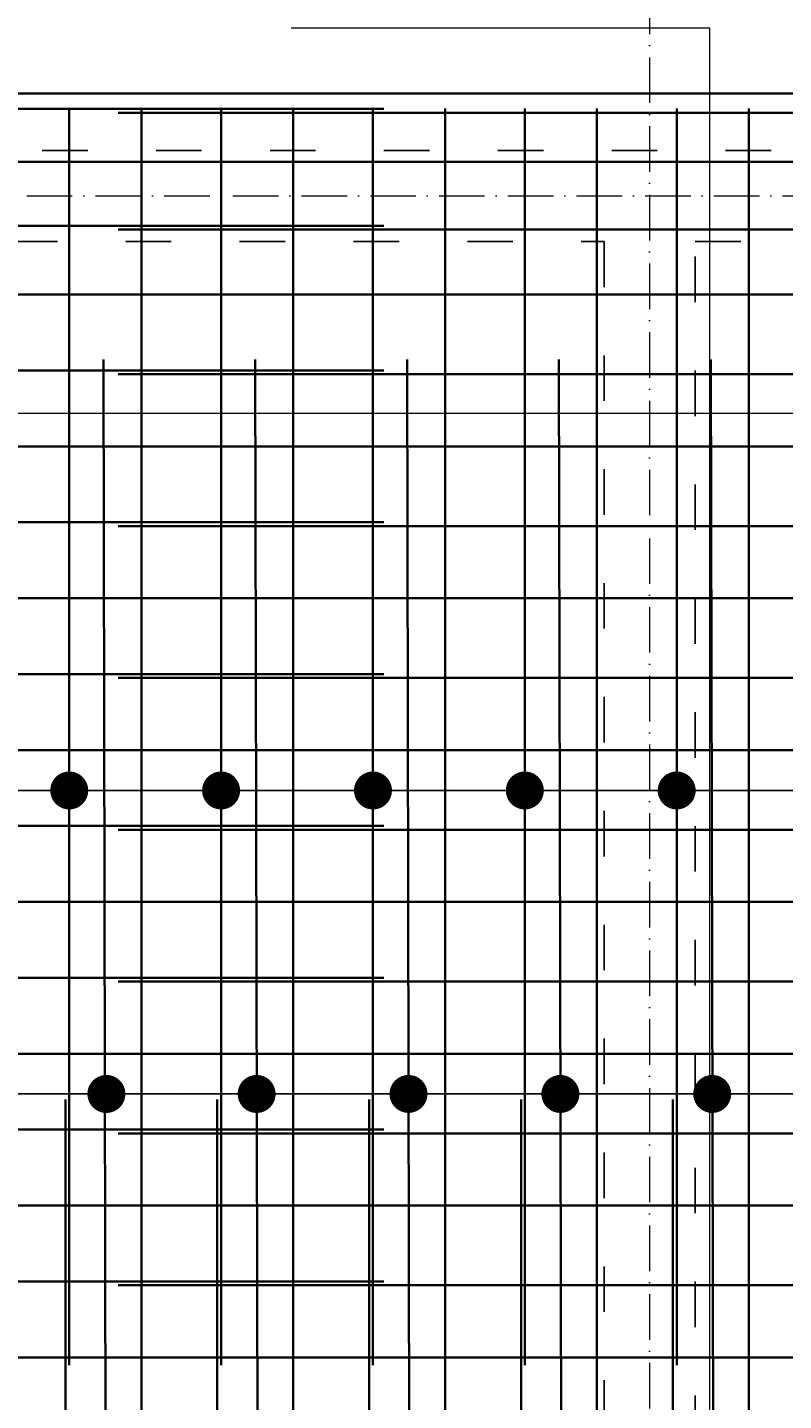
# Model space of a CAD drawing. Header units: millimetres. Extents: x 295948 to 312016, y 6878 to 18016.
# Tile 150 of 252: x 303427 to 303626, y 16547 to 16909. Entities that reach past the tile are written whole.
import ezdxf

# ---------------------------------------------------------------- set-up
doc = ezdxf.new("R2010")
doc.units = ezdxf.units.MM
doc.linetypes.add('ACAD_ISO03W100', pattern=[30, 12, -18])
doc.linetypes.add('ACAD_ISO10W100', pattern=[18, 12, -3, 0, -3])
for name, color, linetype, lineweight in [('konstrukcja', 3, 'Continuous', 35), ('konstrukcja wymiary', 1, 'Continuous', 13), ('osie', 5, 'ACAD_ISO10W100', 13), ('zbrojenie płyty', 141, 'Continuous', 35)]:
    doc.layers.add(name, color=color, linetype=linetype, lineweight=lineweight)
doc.layers.add('przerywane', color=6, linetype='ACAD_ISO03W100')
doc.styles.add('KONSTRUKCJA', font='romand.shx', dxfattribs={"oblique": 10})
doc.styles.get("Standard").update_dxf_attribs({"font": 'romand.shx', "oblique": 10})
doc.dimstyles.new('150', dxfattribs={"dimtxt": 10, "dimasz": 7, "dimexe": 1.25, "dimexo": 0.625, "dimgap": 3, "dimtad": 1, "dimdec": 0, "dimrnd": 0.5, "dimtxsty": 'KONSTRUKCJA', "dimblk": 'ARCHTICK', "dimcen": 2.5, "dimadec": 0, "dimazin": 0, "dimtfac": 1, "dimtdec": 0, "dimtix": 1, "dimtmove": 0, "dimatfit": 3, "dimfxl": 4, "dimfxlon": 1, "dimarcsym": 0})
doc.dimstyles.new('kropki', dxfattribs={"dimtxt": 0.001, "dimasz": 10, "dimexe": 1.25, "dimexo": 0.625, "dimgap": 1, "dimtad": 1, "dimtxsty": 'Standard', "dimblk": 'DOT', "dimcen": 2.5, "dimadec": 0, "dimazin": 0, "dimtfac": 1, "dimtmove": 0, "dimatfit": 3, "dimfxl": 1, "dimfxlon": 1, "dimarcsym": 0})

# ---------------------------------------------------------------- blocks, each defined once
blk = doc.blocks.new('_ArchTick')
at = {"color": 0, "linetype": 'ByBlock', "lineweight": 13, "const_width": 0.15}
blk.add_lwpolyline([(-0.5, -0.5), (0.5, 0.5)], dxfattribs=at)
blk = doc.blocks.new('*D2335')
at = {"layer": 'Defpoints', "color": 0, "transparency": 16777216}
for p in [(303590.44, 16970.58), (303590.44, 16876.22), (303790.44, 16876.22)]:
    blk.add_point(p, dxfattribs=at)
at = {"layer": 'konstrukcja wymiary', "color": 0, "lineweight": -2, "transparency": 16777216}
for p, q in [((303590.44, 16966.58), (303590.44, 16971.83)), ((303790.44, 16966.58), (303790.44, 16971.83)), ((303790.44, 16970.58), (303590.44, 16970.58))]:
    blk.add_line(p, q, dxfattribs=at)
at = {"layer": 'konstrukcja wymiary', "color": 0, "lineweight": -2, "transparency": 16777216, "xscale": 7, "yscale": 7, "zscale": 7, "rotation": 180}
blk.add_blockref('_ArchTick', (303590.44, 16970.58), dxfattribs=at)
at = {"layer": 'konstrukcja wymiary', "color": 0, "lineweight": -2, "transparency": 16777216, "xscale": 7, "yscale": 7, "zscale": 7}
blk.add_blockref('_ArchTick', (303790.44, 16970.58), dxfattribs=at)
at = {"layer": 'konstrukcja wymiary', "color": 0, "transparency": 16777216, "insert": (303690.44, 16978.58), "char_height": 10, "attachment_point": 5, "style": 'KONSTRUKCJA'}
blk.add_mtext('200', dxfattribs=at)
blk = doc.blocks.new('*D2336')
at = {"layer": 'Defpoints', "color": 0, "transparency": 16777216}
for p in [(303170.44, 16970.58), (303170.44, 16876.22), (303590.44, 16876.22)]:
    blk.add_point(p, dxfattribs=at)
at = {"layer": 'konstrukcja wymiary', "color": 0, "lineweight": -2, "transparency": 16777216}
for p, q in [((303170.44, 16966.58), (303170.44, 16971.83)), ((303590.44, 16966.58), (303590.44, 16971.83)), ((303590.44, 16970.58), (303170.44, 16970.58))]:
    blk.add_line(p, q, dxfattribs=at)
at = {"layer": 'konstrukcja wymiary', "color": 0, "lineweight": -2, "transparency": 16777216, "xscale": 7, "yscale": 7, "zscale": 7, "rotation": 180}
blk.add_blockref('_ArchTick', (303170.44, 16970.58), dxfattribs=at)
at = {"layer": 'konstrukcja wymiary', "color": 0, "lineweight": -2, "transparency": 16777216, "xscale": 7, "yscale": 7, "zscale": 7}
blk.add_blockref('_ArchTick', (303590.44, 16970.58), dxfattribs=at)
at = {"layer": 'konstrukcja wymiary', "color": 0, "transparency": 16777216, "insert": (303380.44, 16978.58), "char_height": 10, "attachment_point": 5, "style": 'KONSTRUKCJA'}
blk.add_mtext('420', dxfattribs=at)
blk = doc.blocks.new('*D2156')
at = {"layer": 'Defpoints', "color": 0, "transparency": 16777216}
for p in [(304957.44, 17000.58), (303143.44, 16891.22), (304957.44, 16891.22)]:
    blk.add_point(p, dxfattribs=at)
at = {"layer": 'konstrukcja wymiary', "color": 0, "lineweight": -2, "transparency": 16777216}
for p, q in [((303143.44, 16996.58), (303143.44, 17001.83)), ((304957.44, 16996.58), (304957.44, 17001.83)), ((303143.44, 17000.58), (304957.44, 17000.58))]:
    blk.add_line(p, q, dxfattribs=at)
at = {"layer": 'konstrukcja wymiary', "color": 0, "lineweight": -2, "transparency": 16777216, "xscale": 7, "yscale": 7, "zscale": 7, "rotation": 180}
blk.add_blockref('_ArchTick', (303143.44, 17000.58), dxfattribs=at)
at = {"layer": 'konstrukcja wymiary', "color": 0, "lineweight": -2, "transparency": 16777216, "xscale": 7, "yscale": 7, "zscale": 7}
blk.add_blockref('_ArchTick', (304957.44, 17000.58), dxfattribs=at)
at = {"layer": 'konstrukcja wymiary', "color": 0, "transparency": 16777216, "insert": (304050.44, 17008.58), "char_height": 10, "attachment_point": 5, "style": 'KONSTRUKCJA'}
blk.add_mtext('1814', dxfattribs=at)
blk = doc.blocks.new('_Dot')
at = {"color": 0, "linetype": 'ByBlock', "lineweight": -2}
blk.add_line((-0.5, 0), (-1, 0), dxfattribs=at)
at = {"color": 0, "linetype": 'ByBlock', "const_width": 0.5}
blk.add_lwpolyline([(-0.25, 0, 1), (0.25, 0, 1)], format="xyb", close=True, dxfattribs=at)
blk = doc.blocks.new('*D2469')
at = {"layer": 'Defpoints', "color": 0, "transparency": 16777216}
for p in [(303437.56, 16707.6), (303397.56, 16698.24), (303437.56, 16698.24)]:
    blk.add_point(p, dxfattribs=at)
at = {"layer": 'konstrukcja wymiary', "color": 0, "lineweight": -2, "transparency": 16777216}
for p, q in [((303397.56, 16706.6), (303397.56, 16708.85)), ((303437.56, 16706.6), (303437.56, 16708.85)), ((303407.56, 16707.6), (303427.56, 16707.6))]:
    blk.add_line(p, q, dxfattribs=at)
at = {"layer": 'konstrukcja wymiary', "color": 0, "lineweight": -2, "transparency": 16777216, "xscale": 10, "yscale": 10, "zscale": 10, "rotation": 180}
blk.add_blockref('_Dot', (303397.56, 16707.6), dxfattribs=at)
at = {"layer": 'konstrukcja wymiary', "color": 0, "lineweight": -2, "transparency": 16777216, "xscale": 10, "yscale": 10, "zscale": 10}
blk.add_blockref('_Dot', (303437.56, 16707.6), dxfattribs=at)
at = {"layer": 'konstrukcja wymiary', "color": 0, "transparency": 16777216, "insert": (303417.56, 16708.61), "char_height": 0.001, "attachment_point": 5}
blk.add_mtext('40', dxfattribs=at)
blk = doc.blocks.new('*D2470')
at = {"layer": 'Defpoints', "color": 0, "transparency": 16777216}
for p in [(303477.56, 16707.6), (303437.56, 16698.24), (303477.56, 16698.24)]:
    blk.add_point(p, dxfattribs=at)
at = {"layer": 'konstrukcja wymiary', "color": 0, "lineweight": -2, "transparency": 16777216}
for p, q in [((303437.56, 16706.6), (303437.56, 16708.85)), ((303477.56, 16706.6), (303477.56, 16708.85)), ((303447.56, 16707.6), (303467.56, 16707.6))]:
    blk.add_line(p, q, dxfattribs=at)
at = {"layer": 'konstrukcja wymiary', "color": 0, "lineweight": -2, "transparency": 16777216, "xscale": 10, "yscale": 10, "zscale": 10, "rotation": 180}
blk.add_blockref('_Dot', (303437.56, 16707.6), dxfattribs=at)
at = {"layer": 'konstrukcja wymiary', "color": 0, "lineweight": -2, "transparency": 16777216, "xscale": 10, "yscale": 10, "zscale": 10}
blk.add_blockref('_Dot', (303477.56, 16707.6), dxfattribs=at)
at = {"layer": 'konstrukcja wymiary', "color": 0, "transparency": 16777216, "insert": (303457.56, 16708.61), "char_height": 0.001, "attachment_point": 5}
blk.add_mtext('40', dxfattribs=at)
blk = doc.blocks.new('*D2471')
at = {"layer": 'Defpoints', "color": 0, "transparency": 16777216}
for p in [(303517.56, 16707.6), (303477.56, 16698.24), (303517.56, 16697.24)]:
    blk.add_point(p, dxfattribs=at)
at = {"layer": 'konstrukcja wymiary', "color": 0, "lineweight": -2, "transparency": 16777216}
for p, q in [((303477.56, 16706.6), (303477.56, 16708.85)), ((303517.56, 16706.6), (303517.56, 16708.85)), ((303487.56, 16707.6), (303507.56, 16707.6))]:
    blk.add_line(p, q, dxfattribs=at)
at = {"layer": 'konstrukcja wymiary', "color": 0, "lineweight": -2, "transparency": 16777216, "xscale": 10, "yscale": 10, "zscale": 10, "rotation": 180}
blk.add_blockref('_Dot', (303477.56, 16707.6), dxfattribs=at)
at = {"layer": 'konstrukcja wymiary', "color": 0, "lineweight": -2, "transparency": 16777216, "xscale": 10, "yscale": 10, "zscale": 10}
blk.add_blockref('_Dot', (303517.56, 16707.6), dxfattribs=at)
at = {"layer": 'konstrukcja wymiary', "color": 0, "transparency": 16777216, "insert": (303497.56, 16708.61), "char_height": 0.001, "attachment_point": 5}
blk.add_mtext('40', dxfattribs=at)
blk = doc.blocks.new('*D2322')
at = {"layer": 'Defpoints', "color": 0, "transparency": 16777216}
for p in [(303557.56, 16707.6), (303517.56, 16697.24), (303557.56, 16697.24)]:
    blk.add_point(p, dxfattribs=at)
at = {"layer": 'konstrukcja wymiary', "color": 0, "lineweight": -2, "transparency": 16777216}
for p, q in [((303517.56, 16706.6), (303517.56, 16708.85)), ((303557.56, 16706.6), (303557.56, 16708.85)), ((303527.56, 16707.6), (303547.56, 16707.6))]:
    blk.add_line(p, q, dxfattribs=at)
at = {"layer": 'konstrukcja wymiary', "color": 0, "lineweight": -2, "transparency": 16777216, "xscale": 10, "yscale": 10, "zscale": 10, "rotation": 180}
blk.add_blockref('_Dot', (303517.56, 16707.6), dxfattribs=at)
at = {"layer": 'konstrukcja wymiary', "color": 0, "lineweight": -2, "transparency": 16777216, "xscale": 10, "yscale": 10, "zscale": 10}
blk.add_blockref('_Dot', (303557.56, 16707.6), dxfattribs=at)
at = {"layer": 'konstrukcja wymiary', "color": 0, "transparency": 16777216, "insert": (303537.56, 16708.61), "char_height": 0.001, "attachment_point": 5}
blk.add_mtext('40', dxfattribs=at)
blk = doc.blocks.new('*D2323')
at = {"layer": 'Defpoints', "color": 0, "transparency": 16777216}
for p in [(303597.56, 16707.6), (303557.56, 16697.24), (303597.56, 16697.24)]:
    blk.add_point(p, dxfattribs=at)
at = {"layer": 'konstrukcja wymiary', "color": 0, "lineweight": -2, "transparency": 16777216}
for p, q in [((303557.56, 16706.6), (303557.56, 16708.85)), ((303597.56, 16706.6), (303597.56, 16708.85)), ((303567.56, 16707.6), (303587.56, 16707.6))]:
    blk.add_line(p, q, dxfattribs=at)
at = {"layer": 'konstrukcja wymiary', "color": 0, "lineweight": -2, "transparency": 16777216, "xscale": 10, "yscale": 10, "zscale": 10, "rotation": 180}
blk.add_blockref('_Dot', (303557.56, 16707.6), dxfattribs=at)
at = {"layer": 'konstrukcja wymiary', "color": 0, "lineweight": -2, "transparency": 16777216, "xscale": 10, "yscale": 10, "zscale": 10}
blk.add_blockref('_Dot', (303597.56, 16707.6), dxfattribs=at)
at = {"layer": 'konstrukcja wymiary', "color": 0, "transparency": 16777216, "insert": (303577.56, 16708.61), "char_height": 0.001, "attachment_point": 5}
blk.add_mtext('40', dxfattribs=at)
blk = doc.blocks.new('*D2324')
at = {"layer": 'Defpoints', "color": 0, "transparency": 16777216}
for p in [(303637.56, 16707.6), (303597.56, 16697.24), (303637.56, 16697.24)]:
    blk.add_point(p, dxfattribs=at)
at = {"layer": 'konstrukcja wymiary', "color": 0, "lineweight": -2, "transparency": 16777216}
for p, q in [((303597.56, 16706.6), (303597.56, 16708.85)), ((303637.56, 16706.6), (303637.56, 16708.85)), ((303607.56, 16707.6), (303627.56, 16707.6))]:
    blk.add_line(p, q, dxfattribs=at)
at = {"layer": 'konstrukcja wymiary', "color": 0, "lineweight": -2, "transparency": 16777216, "xscale": 10, "yscale": 10, "zscale": 10, "rotation": 180}
blk.add_blockref('_Dot', (303597.56, 16707.6), dxfattribs=at)
at = {"layer": 'konstrukcja wymiary', "color": 0, "lineweight": -2, "transparency": 16777216, "xscale": 10, "yscale": 10, "zscale": 10}
blk.add_blockref('_Dot', (303637.56, 16707.6), dxfattribs=at)
at = {"layer": 'konstrukcja wymiary', "color": 0, "transparency": 16777216, "insert": (303617.56, 16708.61), "char_height": 0.001, "attachment_point": 5}
blk.add_mtext('40', dxfattribs=at)
blk = doc.blocks.new('*D2575')
at = {"layer": 'Defpoints', "color": 0, "transparency": 16777216}
for p in [(303406.92, 16638.24), (303447.35, 16638.24), (303447.35, 16627.65)]:
    blk.add_point(p, dxfattribs=at)
at = {"layer": 'konstrukcja wymiary', "color": 0, "lineweight": -2, "transparency": 16777216}
for p, q in [((303406.92, 16628.65), (303406.92, 16626.4)), ((303447.35, 16628.65), (303447.35, 16626.4)), ((303416.92, 16627.65), (303437.35, 16627.65))]:
    blk.add_line(p, q, dxfattribs=at)
at = {"layer": 'konstrukcja wymiary', "color": 0, "lineweight": -2, "transparency": 16777216, "xscale": 10, "yscale": 10, "zscale": 10, "rotation": 180}
blk.add_blockref('_Dot', (303406.92, 16627.65), dxfattribs=at)
at = {"layer": 'konstrukcja wymiary', "color": 0, "lineweight": -2, "transparency": 16777216, "xscale": 10, "yscale": 10, "zscale": 10}
blk.add_blockref('_Dot', (303447.35, 16627.65), dxfattribs=at)
at = {"layer": 'konstrukcja wymiary', "color": 0, "transparency": 16777216, "insert": (303427.14, 16628.65), "char_height": 0.001, "attachment_point": 5}
blk.add_mtext('40,43', dxfattribs=at)
blk = doc.blocks.new('*D2576')
at = {"layer": 'Defpoints', "color": 0, "transparency": 16777216}
for p in [(303447.35, 16638.24), (303486.92, 16638.24), (303486.92, 16627.65)]:
    blk.add_point(p, dxfattribs=at)
at = {"layer": 'konstrukcja wymiary', "color": 0, "lineweight": -2, "transparency": 16777216}
for p, q in [((303447.35, 16628.65), (303447.35, 16626.4)), ((303486.92, 16628.65), (303486.92, 16626.4)), ((303457.35, 16627.65), (303476.92, 16627.65))]:
    blk.add_line(p, q, dxfattribs=at)
at = {"layer": 'konstrukcja wymiary', "color": 0, "lineweight": -2, "transparency": 16777216, "xscale": 10, "yscale": 10, "zscale": 10, "rotation": 180}
blk.add_blockref('_Dot', (303447.35, 16627.65), dxfattribs=at)
at = {"layer": 'konstrukcja wymiary', "color": 0, "lineweight": -2, "transparency": 16777216, "xscale": 10, "yscale": 10, "zscale": 10}
blk.add_blockref('_Dot', (303486.92, 16627.65), dxfattribs=at)
at = {"layer": 'konstrukcja wymiary', "color": 0, "transparency": 16777216, "insert": (303467.14, 16628.65), "char_height": 0.001, "attachment_point": 5}
blk.add_mtext('39,57', dxfattribs=at)
blk = doc.blocks.new('*D2577')
at = {"layer": 'Defpoints', "color": 0, "transparency": 16777216}
for p in [(303486.92, 16638.24), (303526.92, 16638.24), (303526.92, 16627.65)]:
    blk.add_point(p, dxfattribs=at)
at = {"layer": 'konstrukcja wymiary', "color": 0, "lineweight": -2, "transparency": 16777216}
for p, q in [((303486.92, 16628.65), (303486.92, 16626.4)), ((303526.92, 16628.65), (303526.92, 16626.4)), ((303496.92, 16627.65), (303516.92, 16627.65))]:
    blk.add_line(p, q, dxfattribs=at)
at = {"layer": 'konstrukcja wymiary', "color": 0, "lineweight": -2, "transparency": 16777216, "xscale": 10, "yscale": 10, "zscale": 10, "rotation": 180}
blk.add_blockref('_Dot', (303486.92, 16627.65), dxfattribs=at)
at = {"layer": 'konstrukcja wymiary', "color": 0, "lineweight": -2, "transparency": 16777216, "xscale": 10, "yscale": 10, "zscale": 10}
blk.add_blockref('_Dot', (303526.92, 16627.65), dxfattribs=at)
at = {"layer": 'konstrukcja wymiary', "color": 0, "transparency": 16777216, "insert": (303506.92, 16628.65), "char_height": 0.001, "attachment_point": 5}
blk.add_mtext('40', dxfattribs=at)
blk = doc.blocks.new('*D2578')
at = {"layer": 'Defpoints', "color": 0, "transparency": 16777216}
for p in [(303526.92, 16638.24), (303566.92, 16638.24), (303566.92, 16627.65)]:
    blk.add_point(p, dxfattribs=at)
at = {"layer": 'konstrukcja wymiary', "color": 0, "lineweight": -2, "transparency": 16777216}
for p, q in [((303526.92, 16628.65), (303526.92, 16626.4)), ((303566.92, 16628.65), (303566.92, 16626.4)), ((303536.92, 16627.65), (303556.92, 16627.65))]:
    blk.add_line(p, q, dxfattribs=at)
at = {"layer": 'konstrukcja wymiary', "color": 0, "lineweight": -2, "transparency": 16777216, "xscale": 10, "yscale": 10, "zscale": 10, "rotation": 180}
blk.add_blockref('_Dot', (303526.92, 16627.65), dxfattribs=at)
at = {"layer": 'konstrukcja wymiary', "color": 0, "lineweight": -2, "transparency": 16777216, "xscale": 10, "yscale": 10, "zscale": 10}
blk.add_blockref('_Dot', (303566.92, 16627.65), dxfattribs=at)
at = {"layer": 'konstrukcja wymiary', "color": 0, "transparency": 16777216, "insert": (303546.92, 16628.65), "char_height": 0.001, "attachment_point": 5}
blk.add_mtext('40', dxfattribs=at)
blk = doc.blocks.new('*D2579')
at = {"layer": 'Defpoints', "color": 0, "transparency": 16777216}
for p in [(303566.92, 16638.24), (303606.92, 16638.24), (303606.92, 16627.65)]:
    blk.add_point(p, dxfattribs=at)
at = {"layer": 'konstrukcja wymiary', "color": 0, "lineweight": -2, "transparency": 16777216}
for p, q in [((303566.92, 16628.65), (303566.92, 16626.4)), ((303606.92, 16628.65), (303606.92, 16626.4)), ((303576.92, 16627.65), (303596.92, 16627.65))]:
    blk.add_line(p, q, dxfattribs=at)
at = {"layer": 'konstrukcja wymiary', "color": 0, "lineweight": -2, "transparency": 16777216, "xscale": 10, "yscale": 10, "zscale": 10, "rotation": 180}
blk.add_blockref('_Dot', (303566.92, 16627.65), dxfattribs=at)
at = {"layer": 'konstrukcja wymiary', "color": 0, "lineweight": -2, "transparency": 16777216, "xscale": 10, "yscale": 10, "zscale": 10}
blk.add_blockref('_Dot', (303606.92, 16627.65), dxfattribs=at)
at = {"layer": 'konstrukcja wymiary', "color": 0, "transparency": 16777216, "insert": (303586.92, 16628.65), "char_height": 0.001, "attachment_point": 5}
blk.add_mtext('40', dxfattribs=at)
blk = doc.blocks.new('*D2580')
at = {"layer": 'Defpoints', "color": 0, "transparency": 16777216}
for p in [(303647.19, 16640.74), (303606.92, 16638.24), (303647.19, 16627.65)]:
    blk.add_point(p, dxfattribs=at)
at = {"layer": 'konstrukcja wymiary', "color": 0, "lineweight": -2, "transparency": 16777216}
for p, q in [((303606.92, 16628.65), (303606.92, 16626.4)), ((303647.19, 16628.65), (303647.19, 16626.4)), ((303616.92, 16627.65), (303637.19, 16627.65))]:
    blk.add_line(p, q, dxfattribs=at)
at = {"layer": 'konstrukcja wymiary', "color": 0, "lineweight": -2, "transparency": 16777216, "xscale": 10, "yscale": 10, "zscale": 10, "rotation": 180}
blk.add_blockref('_Dot', (303606.92, 16627.65), dxfattribs=at)
at = {"layer": 'konstrukcja wymiary', "color": 0, "lineweight": -2, "transparency": 16777216, "xscale": 10, "yscale": 10, "zscale": 10}
blk.add_blockref('_Dot', (303647.19, 16627.65), dxfattribs=at)
at = {"layer": 'konstrukcja wymiary', "color": 0, "transparency": 16777216, "insert": (303627.06, 16628.65), "char_height": 0.001, "attachment_point": 5}
blk.add_mtext('40,27', dxfattribs=at)

msp = doc.modelspace()

# ---------------------------------------------------------------- linework, layer by layer
at = {"layer": 'konstrukcja'}
msp.add_lwpolyline([(303817.44, 15622.224), (303143.44, 15622.224), (303143.44, 16891.224), (304957.44, 16891.224), (304957.44, 15622.224), (304283.44, 15622.224)], dxfattribs=at)
at = {"layer": 'konstrukcja wymiary'}
for p, q in [((303606.315, 16908.437), (303495.983, 16908.437)), ((303606.315, 16237.605), (303606.315, 16908.437)), ((303863.558, 16806.869), (303072.526, 16806.869))]:
    msp.add_line(p, q, dxfattribs=at)
at = {"layer": 'osie'}
for p, q in [((303590.44, 17045.509), (303590.44, 15571.332)), ((302955.771, 16864.224), (304978.51, 16864.224))]:
    msp.add_line(p, q, dxfattribs=at)
at = {"layer": 'przerywane'}
for p, q in [((304942.44, 16876.224), (303158.44, 16876.224)), ((303182.44, 16852.224), (303578.44, 16852.224)), ((303578.44, 16852.224), (303578.44, 16296.224)), ((303602.44, 16296.224), (303602.44, 16852.224)), ((303602.44, 16852.224), (304198.44, 16852.224))]:
    msp.add_line(p, q, dxfattribs=at)
at = {"layer": 'zbrojenie płyty'}
for p, q in [((303147.44, 16887.143), (303520.44, 16887.143)), ((303437.558, 16887.224), (303437.558, 16556.224)), ((303450.44, 16886.143), (304650.44, 16886.143)), ((303456.558, 16887.224), (303456.558, 15887.224)), ((303477.558, 16887.224), (303477.558, 16556.224)), ((303496.558, 16887.224), (303496.558, 15887.224)), ((303517.558, 16887.224), (303517.558, 16556.224)), ((303536.558, 16887.224), (303536.558, 15887.224)), ((303557.558, 16887.224), (303557.558, 16556.224)), ((303576.558, 16887.224), (303576.558, 15887.224)), ((303597.558, 16887.224), (303597.558, 16556.224)), ((303616.558, 16887.224), (303616.558, 15887.224)), ((303147.44, 16873.243), (303822.132, 16873.243)), ((303147.44, 16856.377), (303520.44, 16856.377)), ((303450.44, 16855.377), (304650.44, 16855.377)), ((303147.44, 16838.243), (303822.132, 16838.243)), ((303446.558, 16821.092), (303447.558, 16321.092)), ((303486.558, 16821.092), (303487.558, 16321.092)), ((303526.558, 16821.092), (303527.558, 16321.092)), ((303566.558, 16821.092), (303567.558, 16321.092)), ((303606.558, 16821.092), (303607.558, 16321.092)), ((303147.44, 16818.243), (303520.44, 16818.243)), ((303450.44, 16817.243), (304650.44, 16817.243)), ((303147.44, 16798.243), (303822.132, 16798.243)), ((303147.44, 16778.243), (303520.44, 16778.243)), ((303450.44, 16777.243), (304650.44, 16777.243)), ((303147.44, 16758.243), (303822.132, 16758.243)), ((303147.44, 16738.243), (303520.44, 16738.243)), ((303450.44, 16737.243), (304650.44, 16737.243)), ((303147.44, 16718.243), (303822.132, 16718.243)), ((303147.44, 16698.243), (303520.44, 16698.243)), ((303450.44, 16697.243), (304650.44, 16697.243)), ((303147.44, 16678.243), (303822.132, 16678.243)), ((303147.44, 16658.243), (303520.44, 16658.243)), ((303450.44, 16657.243), (304650.44, 16657.243)), ((303147.44, 16638.243), (303822.132, 16638.243)), ((303436.558, 16626.224), (303436.558, 15626.224)), ((303476.558, 16626.224), (303476.558, 15626.224)), ((303516.558, 16626.224), (303516.558, 15626.224)), ((303556.558, 16626.224), (303556.558, 15626.224)), ((303596.558, 16626.224), (303596.558, 15626.224)), ((303147.44, 16618.243), (303520.44, 16618.243)), ((303450.44, 16617.243), (304650.44, 16617.243)), ((303147.44, 16598.243), (303822.132, 16598.243)), ((303147.44, 16578.243), (303520.44, 16578.243)), ((303450.44, 16577.243), (304650.44, 16577.243)), ((303147.44, 16558.243), (303822.132, 16558.243))]:
    msp.add_line(p, q, dxfattribs=at)

# ---------------------------------------------------------------- dimensions: what is measured, and where the dimension line sits
at = {"layer": 'konstrukcja wymiary'}
for base, p1, p2, dimstyle, picture, middle in [((304957.44, 17000.584), (303143.44, 16891.224), (304957.44, 16891.224), '150', '*D2156', (304050.44, 17008.584)), ((303170.44, 16970.584), (303590.44, 16876.224), (303170.44, 16876.224), '150', '*D2336', (303380.44, 16978.584)), ((303590.44, 16970.584), (303790.44, 16876.224), (303590.44, 16876.224), '150', '*D2335', (303690.44, 16978.584)), ((303437.558, 16707.605), (303397.558, 16698.243), (303437.558, 16698.243), 'kropki', '*D2469', (303417.558, 16708.605)), ((303477.558, 16707.605), (303437.558, 16698.243), (303477.558, 16698.243), 'kropki', '*D2470', (303457.558, 16708.605)), ((303517.558, 16707.605), (303477.558, 16698.243), (303517.558, 16697.243), 'kropki', '*D2471', (303497.558, 16708.605)), ((303557.558, 16707.605), (303517.558, 16697.243), (303557.558, 16697.243), 'kropki', '*D2322', (303537.558, 16708.605)), ((303597.558, 16707.605), (303557.558, 16697.243), (303597.558, 16697.243), 'kropki', '*D2323', (303577.558, 16708.605)), ((303637.558, 16707.605), (303597.558, 16697.243), (303637.558, 16697.243), 'kropki', '*D2324', (303617.558, 16708.605)), ((303647.195, 16627.647), (303606.923, 16638.243), (303647.195, 16640.743), 'kropki', '*D2580', (303627.059, 16628.648)), ((303447.353, 16627.647), (303406.923, 16638.243), (303447.353, 16638.243), 'kropki', '*D2575', (303427.138, 16628.648)), ((303486.923, 16627.647), (303447.353, 16638.243), (303486.923, 16638.243), 'kropki', '*D2576', (303467.138, 16628.648)), ((303526.923, 16627.647), (303486.923, 16638.243), (303526.923, 16638.243), 'kropki', '*D2577', (303506.923, 16628.648)), ((303566.923, 16627.647), (303526.923, 16638.243), (303566.923, 16638.243), 'kropki', '*D2578', (303546.923, 16628.648)), ((303606.923, 16627.647), (303566.923, 16638.243), (303606.923, 16638.243), 'kropki', '*D2579', (303586.923, 16628.648))]:
    dim = msp.add_linear_dim(base=base, p1=p1, p2=p2, dimstyle=dimstyle, override={"dimtmove": 1}, dxfattribs=at)
    dim.commit()
    dim.dimension.update_dxf_attribs({"geometry": picture, "text_midpoint": middle})

doc.saveas('drawing.dxf')
